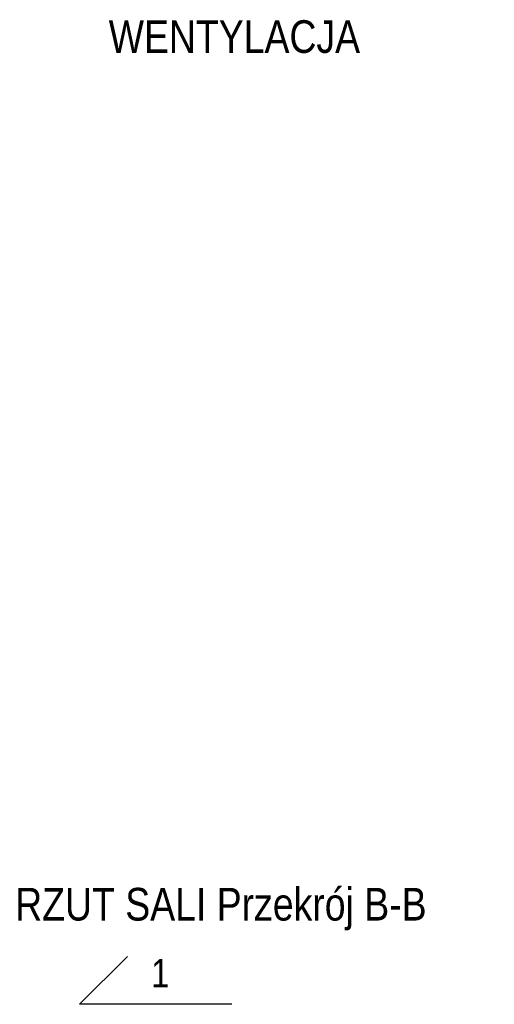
# Model space of a CAD drawing. Header units: millimetres. Extents: x -32221 to 212500, y 31663 to 93766.
# Tile 187 of 256: x 20309 to 23944, y 64413 to 71956. Entities that reach past the tile are written whole.
import ezdxf

# ---------------------------------------------------------------- set-up
doc = ezdxf.new("R2010")
doc.units = ezdxf.units.MM
doc.layers.add('osie', color=250, linetype='Continuous')
doc.styles.get("Standard").update_dxf_attribs({"font": 'ARIALN.TTF'})

msp = doc.modelspace()

# ---------------------------------------------------------------- linework, layer by layer
at = {"layer": 'osie'}
for p, q in [((20768.402, 64412.65), (21135.046, 64779.293)), ((21934.679, 64412.65), (20768.402, 64412.65))]:
    msp.add_line(p, q, dxfattribs=at)

# ---------------------------------------------------------------- texts
for s, height, p in [('WENTYLACJA', 250, (20990.821, 71701.483)), ('RZUT SALI Przekrój B-B', 250, (20274.79, 65054.483)), ('1', 216.072, (21316.361, 64542.878))]:
    msp.add_text(s, height=height, dxfattribs=at).set_placement(p)

doc.saveas('drawing.dxf')
